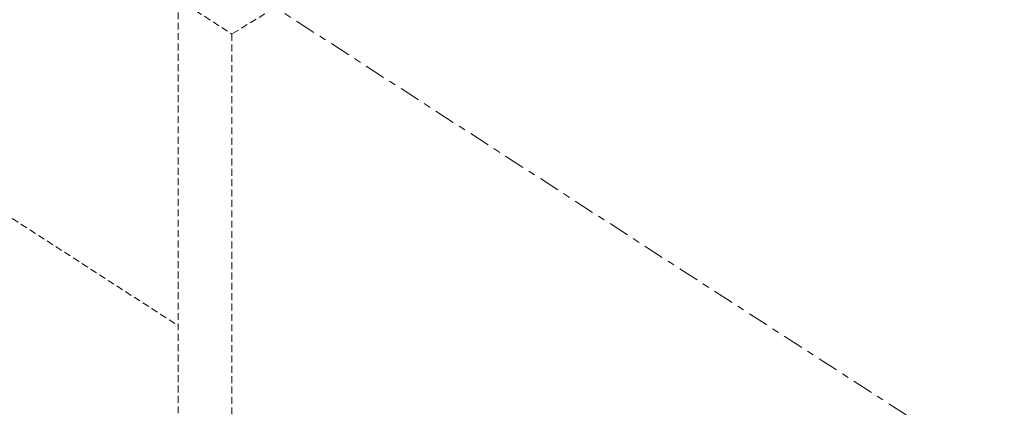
# Model space of a CAD drawing. Header units: millimetres. Extents: x 581 to 1768, y 561 to 1400.
# Tile 47 of 91: x 1424 to 1509, y 931 to 965. Entities that reach past the tile are written whole.
import ezdxf

# ---------------------------------------------------------------- set-up
doc = ezdxf.new("R2010")
doc.units = ezdxf.units.MM
doc.header["$LTSCALE"] = 0.6
doc.linetypes.add('VERDECKT2', pattern=[1.5, 1, -0.5])
doc.linetypes.add('XKITLINE03', pattern=[6, 3, -1, 1, -1])
doc.layers.add('Part', color=2, linetype='Continuous', lineweight=0)
doc.layers.add('S-GRID', color=1, linetype='Continuous', lineweight=0)

msp = doc.modelspace()

# ---------------------------------------------------------------- linework, layer by layer
at = {"layer": 'Part', "color": 4, "linetype": 'VERDECKT2', "lineweight": 0}
for p, q in [((1094.308, 1159.943), (1437.564, 938.194)), ((1692.922, 1117.205), (1442.216, 963.508)), ((1437.564, 890.094), (1437.564, 966.514)), ((1437.564, 966.514), (1442.216, 963.508)), ((1442.216, 963.508), (1442.216, 887.089))]:
    msp.add_line(p, q, dxfattribs=at)
at = {"layer": 'S-GRID', "color": 1, "linetype": 'XKITLINE03', "lineweight": 0}
msp.add_line((1066.816, 1210.772), (1555.787, 894.889), dxfattribs=at)

doc.saveas('drawing.dxf')
